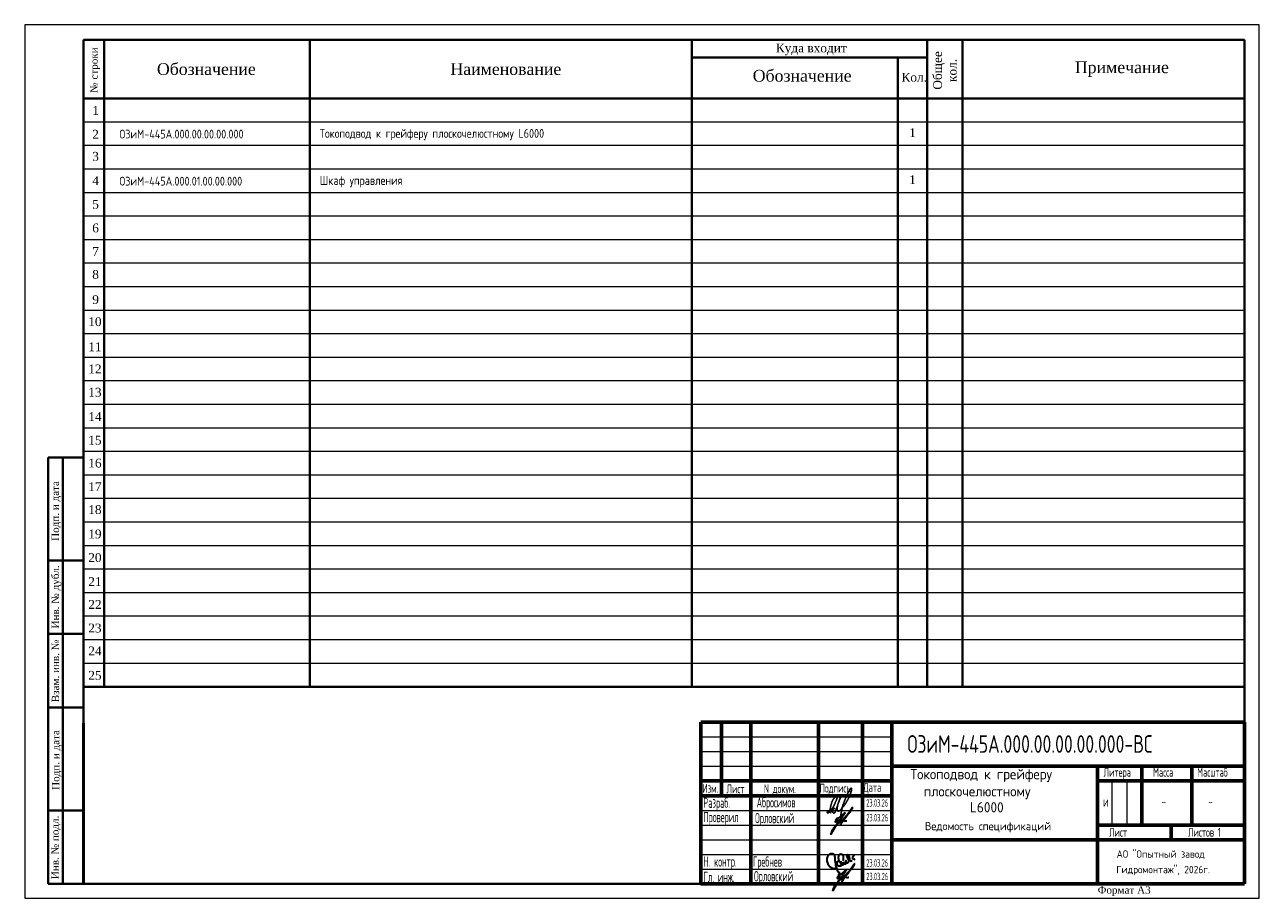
# Model space of a CAD drawing. Header units: millimetres. Extents: x 2 to 422, y 0 to 297.
import ezdxf

# ---------------------------------------------------------------- set-up
doc = ezdxf.new("R2010")
doc.units = ezdxf.units.MM
doc.linetypes.add('K5LT_BASIC', pattern=[0])
doc.linetypes.add('K5LT_THIN', pattern=[0])
for name, color, linetype, lineweight in [('RAHMEN025', 7, 'Continuous', 20), ('RAHMEN07', 5, 'Continuous', 40), ('Основная', 1, 'Continuous', 50), ('РАЗМЕРЫ', 255, 'Continuous', 20), ('РАМКА', 7, 'Continuous', 40)]:
    doc.layers.add(name, color=color, linetype=linetype, lineweight=lineweight)
doc.layers.add('Системный слой', color=7, linetype='Continuous')
doc.layers.add('текст', color=7, linetype='Continuous')
doc.styles.add('simplex', font='simplex.shx', dxfattribs={"width": 0.9})
doc.styles.add('simplex.shx', font='simplex.shx', dxfattribs={"width": 0.9, "height": 2})
doc.styles.get("Standard").update_dxf_attribs({"font": 'arial.ttf'})
doc.styles.add('Style1', font='romans.shx', dxfattribs={"width": 0.8})

# ---------------------------------------------------------------- blocks, each defined once
blk = doc.blocks.new('абросимов')
at = {"color": 162, "lineweight": 25}
for points in [[(-763.99, -529.71), (-764.05, -529.78), (-764.1, -529.84), (-764.14, -529.9), (-764.17, -529.94), (-764.19, -529.97), (-764.2, -530), (-764.21, -530.02), (-764.22, -530.05), (-764.22, -530.07), (-764.22, -530.08), (-764.23, -530.1), (-764.23, -530.12), (-764.23, -530.13), (-764.22, -530.15), (-764.22, -530.16), (-764.22, -530.18), (-764.22, -530.19), (-764.21, -530.21), (-764.21, -530.22), (-764.2, -530.23), (-764.19, -530.25), (-764.18, -530.26), (-764.17, -530.27), (-764.16, -530.29), (-764.15, -530.3), (-764.14, -530.31), (-764.13, -530.32), (-764.11, -530.33), (-764.1, -530.34), (-764.08, -530.35), (-764.07, -530.36), (-764.05, -530.37), (-764.03, -530.37), (-764.02, -530.38), (-764, -530.38), (-763.98, -530.38), (-763.97, -530.38), (-763.95, -530.37), (-763.93, -530.37), (-763.91, -530.36), (-763.89, -530.35), (-763.87, -530.34), (-763.85, -530.32), (-763.83, -530.3), (-763.81, -530.29), (-763.79, -530.27), (-763.77, -530.25), (-763.75, -530.23), (-763.73, -530.21), (-763.71, -530.18), (-763.69, -530.16), (-763.67, -530.13), (-763.66, -530.1), (-763.64, -530.07), (-763.62, -530.04), (-763.6, -530), (-763.57, -529.96), (-763.55, -529.91), (-763.53, -529.86), (-763.5, -529.81), (-763.48, -529.75), (-763.45, -529.69), (-763.42, -529.62), (-763.4, -529.55), (-763.37, -529.48), (-763.34, -529.41), (-763.31, -529.33), (-763.28, -529.25), (-763.25, -529.17), (-763.23, -529.1), (-763.2, -529.02), (-763.18, -528.94), (-763.16, -528.86), (-763.14, -528.79), (-763.13, -528.71), (-763.11, -528.63), (-763.1, -528.55), (-763.09, -528.47), (-763.07, -528.37), (-763.05, -528.28), (-763.03, -528.17), (-763.01, -528.06), (-762.99, -527.94), (-762.96, -527.82), (-762.93, -527.7), (-762.9, -527.58), (-762.87, -527.45), (-762.84, -527.33), (-762.81, -527.21), (-762.78, -527.09), (-762.74, -526.97), (-762.71, -526.86), (-762.67, -526.75), (-762.63, -526.65), (-762.59, -526.54), (-762.56, -526.44), (-762.52, -526.35), (-762.47, -526.26), (-762.43, -526.17), (-762.39, -526.09), (-762.35, -526.02), (-762.31, -525.94), (-762.27, -525.87), (-762.23, -525.81), (-762.19, -525.75), (-762.15, -525.69), (-762.11, -525.63), (-762.07, -525.58), (-762.04, -525.53), (-762, -525.49), (-761.97, -525.44), (-761.93, -525.4), (-761.9, -525.36), (-761.86, -525.32), (-761.83, -525.28), (-761.8, -525.25), (-761.77, -525.21), (-761.73, -525.18), (-761.7, -525.15), (-761.67, -525.12), (-761.64, -525.08), (-761.61, -525.05), (-761.58, -525.02), (-761.55, -525), (-761.52, -524.97), (-761.5, -524.94), (-761.47, -524.92), (-761.45, -524.89), (-761.42, -524.87), (-761.4, -524.85), (-761.37, -524.83), (-761.35, -524.81), (-761.33, -524.8), (-761.31, -524.78), (-761.29, -524.76), (-761.26, -524.75), (-761.24, -524.74), (-761.22, -524.73), (-761.2, -524.72), (-761.18, -524.71), (-761.16, -524.7), (-761.14, -524.69), (-761.11, -524.69), (-761.1, -524.69), (-761.08, -524.68), (-761.06, -524.68), (-761.04, -524.68), (-761.03, -524.68), (-761.01, -524.69), (-761, -524.69), (-760.98, -524.69), (-760.97, -524.7), (-760.95, -524.7), (-760.94, -524.71), (-760.93, -524.72), (-760.92, -524.73), (-760.91, -524.73), (-760.9, -524.74), (-760.89, -524.75), (-760.88, -524.77), (-760.87, -524.78), (-760.87, -524.79), (-760.86, -524.81), (-760.86, -524.82), (-760.85, -524.84), (-760.85, -524.86), (-760.85, -524.88), (-760.84, -524.9), (-760.84, -524.92), (-760.84, -524.94), (-760.84, -524.97), (-760.84, -524.99), (-760.84, -525.02), (-760.84, -525.05), (-760.84, -525.08), (-760.84, -525.12), (-760.85, -525.15), (-760.85, -525.19), (-760.86, -525.24), (-760.87, -525.28), (-760.89, -525.34), (-760.9, -525.4), (-760.92, -525.47), (-760.95, -525.55), (-760.98, -525.64), (-761.01, -525.74), (-761.05, -525.85), (-761.1, -525.96), (-761.14, -526.08), (-761.19, -526.2), (-761.24, -526.33), (-761.3, -526.46), (-761.35, -526.58), (-761.41, -526.71), (-761.47, -526.84), (-761.53, -526.98), (-761.59, -527.11), (-761.66, -527.24), (-761.72, -527.38), (-761.79, -527.52), (-761.85, -527.66), (-761.92, -527.81), (-761.99, -527.95), (-762.05, -528.1), (-762.12, -528.25), (-762.19, -528.41), (-762.26, -528.56), (-762.33, -528.72), (-762.4, -528.88), (-762.48, -529.04), (-762.56, -529.21), (-762.65, -529.41), (-762.76, -529.62), (-762.89, -529.86), (-763.03, -530.12), (-763.21, -530.43)], [(-761.61, -529.05), (-761.63, -528.99), (-761.65, -528.95), (-761.66, -528.91), (-761.67, -528.88), (-761.69, -528.86), (-761.7, -528.85), (-761.71, -528.84), (-761.72, -528.83), (-761.73, -528.82), (-761.74, -528.82), (-761.75, -528.82), (-761.76, -528.81), (-761.77, -528.81), (-761.78, -528.81), (-761.79, -528.81), (-761.81, -528.81), (-761.82, -528.82), (-761.83, -528.82), (-761.84, -528.82), (-761.86, -528.83), (-761.87, -528.83), (-761.89, -528.84), (-761.91, -528.85), (-761.92, -528.86), (-761.94, -528.87), (-761.97, -528.88), (-761.99, -528.9), (-762.01, -528.91), (-762.03, -528.93), (-762.05, -528.95), (-762.07, -528.97), (-762.09, -528.99), (-762.11, -529.02), (-762.13, -529.04), (-762.15, -529.06), (-762.17, -529.08), (-762.19, -529.11), (-762.2, -529.13), (-762.22, -529.16), (-762.23, -529.18), (-762.25, -529.21), (-762.26, -529.23), (-762.27, -529.26), (-762.28, -529.28), (-762.29, -529.31), (-762.3, -529.34), (-762.32, -529.36), (-762.33, -529.39), (-762.34, -529.42), (-762.35, -529.45), (-762.35, -529.47), (-762.36, -529.5), (-762.37, -529.53), (-762.38, -529.56), (-762.39, -529.59), (-762.39, -529.61), (-762.39, -529.64), (-762.4, -529.67), (-762.4, -529.69), (-762.4, -529.72), (-762.4, -529.74), (-762.4, -529.77), (-762.39, -529.8), (-762.39, -529.82), (-762.38, -529.85), (-762.38, -529.87), (-762.37, -529.9), (-762.36, -529.93), (-762.35, -529.95), (-762.34, -529.98), (-762.33, -530.01), (-762.32, -530.03), (-762.31, -530.06), (-762.3, -530.08), (-762.29, -530.11), (-762.28, -530.13), (-762.27, -530.16), (-762.26, -530.18), (-762.25, -530.2), (-762.24, -530.22), (-762.23, -530.23), (-762.22, -530.25), (-762.21, -530.26), (-762.2, -530.28), (-762.19, -530.29), (-762.17, -530.3), (-762.16, -530.31), (-762.15, -530.33), (-762.14, -530.34), (-762.12, -530.35), (-762.11, -530.36), (-762.1, -530.37), (-762.08, -530.38), (-762.07, -530.38), (-762.06, -530.39), (-762.04, -530.4), (-762.03, -530.4), (-762.01, -530.4), (-761.99, -530.4), (-761.97, -530.4), (-761.96, -530.39), (-761.93, -530.39), (-761.91, -530.38), (-761.89, -530.37), (-761.86, -530.36), (-761.83, -530.35), (-761.8, -530.33), (-761.77, -530.32), (-761.75, -530.3), (-761.72, -530.28), (-761.69, -530.27), (-761.67, -530.25), (-761.65, -530.23), (-761.63, -530.22), (-761.61, -530.2), (-761.6, -530.17), (-761.58, -530.15), (-761.56, -530.11), (-761.54, -530.07), (-761.51, -530.02), (-761.48, -529.96), (-761.44, -529.88), (-761.4, -529.8), (-761.36, -529.71), (-761.31, -529.61), (-761.27, -529.51), (-761.22, -529.39), (-761.17, -529.27), (-761.12, -529.15), (-761.08, -529.01), (-761.03, -528.88), (-760.99, -528.74), (-760.94, -528.59), (-760.89, -528.44), (-760.85, -528.29), (-760.8, -528.14), (-760.76, -527.99), (-760.71, -527.83), (-760.66, -527.67), (-760.61, -527.51), (-760.56, -527.35), (-760.51, -527.19), (-760.46, -527.03), (-760.4, -526.87), (-760.34, -526.7), (-760.27, -526.53), (-760.19, -526.34), (-760.1, -526.13), (-760, -525.88), (-759.87, -525.59), (-759.72, -525.25), (-759.54, -524.84)], [(-760.73, -527.91), (-760.77, -528.14), (-760.79, -528.33), (-760.81, -528.47), (-760.83, -528.59), (-760.84, -528.67), (-760.84, -528.74), (-760.84, -528.79), (-760.84, -528.84), (-760.85, -528.89), (-760.84, -528.93), (-760.84, -528.98), (-760.84, -529.02), (-760.84, -529.06), (-760.84, -529.11), (-760.83, -529.15), (-760.83, -529.18), (-760.83, -529.22), (-760.82, -529.26), (-760.81, -529.29), (-760.81, -529.32), (-760.8, -529.36), (-760.79, -529.39), (-760.78, -529.42), (-760.77, -529.45), (-760.76, -529.48), (-760.75, -529.5), (-760.74, -529.53), (-760.72, -529.56), (-760.71, -529.58), (-760.69, -529.61), (-760.68, -529.63), (-760.66, -529.65), (-760.65, -529.67), (-760.63, -529.69), (-760.61, -529.7), (-760.6, -529.72), (-760.58, -529.73), (-760.56, -529.74), (-760.55, -529.75), (-760.53, -529.75), (-760.51, -529.76), (-760.49, -529.77), (-760.47, -529.77), (-760.45, -529.77), (-760.43, -529.77), (-760.41, -529.77), (-760.39, -529.77), (-760.37, -529.77), (-760.34, -529.76), (-760.31, -529.76), (-760.29, -529.75), (-760.26, -529.74), (-760.23, -529.73), (-760.2, -529.72), (-760.17, -529.71), (-760.15, -529.7), (-760.12, -529.68), (-760.09, -529.66), (-760.06, -529.64), (-760.03, -529.61), (-759.99, -529.57), (-759.93, -529.52), (-759.87, -529.45), (-759.79, -529.37), (-759.7, -529.28), (-759.6, -529.16), (-759.48, -529.04), (-759.36, -528.91), (-759.24, -528.77), (-759.11, -528.63), (-758.99, -528.49), (-758.87, -528.36), (-758.76, -528.22), (-758.66, -528.1), (-758.57, -527.97), (-758.47, -527.85), (-758.38, -527.72), (-758.29, -527.59), (-758.2, -527.46), (-758.11, -527.32), (-758.02, -527.17), (-757.92, -527.02), (-757.82, -526.86), (-757.72, -526.7), (-757.62, -526.54), (-757.52, -526.39), (-757.43, -526.23), (-757.34, -526.08), (-757.26, -525.94), (-757.19, -525.81), (-757.12, -525.68), (-757.05, -525.56), (-756.99, -525.45), (-756.93, -525.34), (-756.88, -525.23), (-756.83, -525.12), (-756.78, -525.02), (-756.73, -524.92), (-756.69, -524.82), (-756.64, -524.72), (-756.6, -524.62), (-756.56, -524.53), (-756.52, -524.43), (-756.48, -524.33), (-756.44, -524.24), (-756.41, -524.14), (-756.37, -524.05), (-756.34, -523.95), (-756.31, -523.86), (-756.28, -523.76), (-756.24, -523.67), (-756.21, -523.57), (-756.19, -523.48), (-756.16, -523.38), (-756.13, -523.29), (-756.1, -523.2), (-756.08, -523.11), (-756.05, -523.02), (-756.03, -522.93), (-756.01, -522.85), (-756, -522.76), (-755.98, -522.68), (-755.97, -522.61), (-755.95, -522.53), (-755.94, -522.47), (-755.94, -522.4), (-755.93, -522.34), (-755.93, -522.28), (-755.92, -522.23), (-755.92, -522.19), (-755.92, -522.14), (-755.92, -522.11), (-755.93, -522.07), (-755.93, -522.04), (-755.93, -522.02), (-755.94, -522), (-755.94, -521.98), (-755.95, -521.96), (-755.95, -521.95), (-755.96, -521.94), (-755.96, -521.93), (-755.97, -521.93), (-755.98, -521.92), (-755.98, -521.92), (-755.99, -521.92), (-756, -521.91), (-756, -521.91), (-756.01, -521.91), (-756.02, -521.91), (-756.02, -521.9), (-756.03, -521.9), (-756.04, -521.9), (-756.05, -521.9), (-756.05, -521.9), (-756.06, -521.9), (-756.07, -521.9), (-756.08, -521.9), (-756.09, -521.9), (-756.1, -521.91), (-756.11, -521.91), (-756.11, -521.91), (-756.12, -521.91), (-756.13, -521.92), (-756.14, -521.92), (-756.15, -521.93), (-756.16, -521.93), (-756.17, -521.94), (-756.18, -521.94), (-756.19, -521.95), (-756.2, -521.96), (-756.21, -521.97), (-756.22, -521.98), (-756.23, -522), (-756.25, -522.02), (-756.26, -522.04), (-756.28, -522.07), (-756.3, -522.1), (-756.33, -522.13), (-756.35, -522.17), (-756.38, -522.21), (-756.41, -522.26), (-756.45, -522.31), (-756.48, -522.36), (-756.52, -522.42), (-756.55, -522.48), (-756.59, -522.54), (-756.63, -522.6), (-756.67, -522.67), (-756.71, -522.73), (-756.76, -522.81), (-756.8, -522.88), (-756.84, -522.96), (-756.89, -523.04), (-756.93, -523.12), (-756.98, -523.21), (-757.03, -523.3), (-757.08, -523.4), (-757.13, -523.5), (-757.18, -523.6), (-757.23, -523.71), (-757.29, -523.82), (-757.35, -523.94), (-757.4, -524.06), (-757.46, -524.19), (-757.52, -524.31), (-757.58, -524.44), (-757.63, -524.56), (-757.68, -524.68), (-757.73, -524.8), (-757.78, -524.91), (-757.83, -525.02), (-757.87, -525.14), (-757.92, -525.25), (-757.97, -525.37), (-758.02, -525.5), (-758.07, -525.63), (-758.13, -525.76), (-758.19, -525.9), (-758.25, -526.05), (-758.31, -526.2), (-758.37, -526.36), (-758.44, -526.51), (-758.5, -526.66), (-758.56, -526.82), (-758.62, -526.97), (-758.67, -527.12), (-758.73, -527.26), (-758.77, -527.39), (-758.82, -527.52), (-758.86, -527.64), (-758.9, -527.75), (-758.93, -527.84), (-758.95, -527.93), (-758.98, -528), (-758.99, -528.06), (-759.01, -528.12), (-759.03, -528.18), (-759.04, -528.23), (-759.05, -528.29), (-759.07, -528.36), (-759.09, -528.43), (-759.1, -528.51), (-759.12, -528.6), (-759.14, -528.69), (-759.16, -528.79), (-759.18, -528.88), (-759.2, -528.98), (-759.22, -529.07), (-759.24, -529.17), (-759.26, -529.26), (-759.28, -529.35), (-759.3, -529.44), (-759.31, -529.53), (-759.33, -529.62), (-759.35, -529.72), (-759.37, -529.81), (-759.39, -529.91), (-759.41, -530.02), (-759.43, -530.12), (-759.45, -530.23), (-759.47, -530.34), (-759.49, -530.45), (-759.51, -530.55), (-759.52, -530.66), (-759.54, -530.77), (-759.55, -530.88), (-759.56, -530.99), (-759.58, -531.11), (-759.58, -531.25), (-759.59, -531.41), (-759.59, -531.58), (-759.6, -531.78)], [(-763.28, -529.26), (-763.22, -529.23), (-763.17, -529.21), (-763.13, -529.19), (-763.09, -529.17), (-763.06, -529.15), (-763.03, -529.14), (-763, -529.13), (-762.98, -529.12), (-762.96, -529.11), (-762.94, -529.1), (-762.92, -529.09), (-762.9, -529.08), (-762.88, -529.08), (-762.87, -529.07), (-762.85, -529.06), (-762.83, -529.06), (-762.82, -529.05), (-762.8, -529.05), (-762.79, -529.05), (-762.77, -529.04), (-762.76, -529.04), (-762.74, -529.04), (-762.72, -529.04), (-762.71, -529.04), (-762.69, -529.04), (-762.67, -529.04), (-762.65, -529.04), (-762.63, -529.04), (-762.61, -529.05), (-762.58, -529.06), (-762.54, -529.08), (-762.5, -529.09)]]:
    blk.add_lwpolyline(points, dxfattribs=at)
blk = doc.blocks.new('рамка пустая')
at = {"layer": 'Системный слой', "color": 7, "linetype": 'K5LT_BASIC', "lineweight": 60}
for p, q in [((6946.88, 1061.43), (7011.88, 1061.43)), ((6946.88, 1036.43), (6946.88, 1061.43)), ((6953.88, 1056.43), (6953.88, 1061.43)), ((6963.88, 1056.43), (6963.88, 1061.43)), ((6986.88, 1056.43), (6986.88, 1061.43)), ((7001.88, 1056.43), (7001.88, 1061.43)), ((7011.88, 1061.43), (7131.88, 1061.43)), ((7011.88, 1006.43), (7011.88, 1061.43)), ((7131.88, 1046.43), (7131.88, 1061.43)), ((6953.88, 1041.43), (6953.88, 1056.43)), ((6963.88, 1041.43), (6963.88, 1056.43)), ((6986.88, 1006.43), (6986.88, 1056.43)), ((7001.88, 1006.43), (7001.88, 1056.43)), ((7011.88, 1046.43), (7081.88, 1046.43)), ((7081.88, 1046.43), (7096.88, 1046.43)), ((7081.88, 1041.43), (7081.88, 1046.43)), ((7096.88, 1046.43), (7131.88, 1046.43)), ((7096.88, 1041.43), (7096.88, 1046.43)), ((7113.88, 1041.43), (7113.88, 1046.43)), ((7131.88, 1041.43), (7131.88, 1046.43)), ((6946.88, 1041.43), (6953.88, 1041.43)), ((6953.88, 1036.43), (6953.88, 1041.43)), ((6953.88, 1041.43), (6963.88, 1041.43)), ((6963.88, 1036.43), (6963.88, 1041.43)), ((6963.88, 1041.43), (7011.88, 1041.43)), ((7081.88, 1041.43), (7096.88, 1041.43)), ((7081.88, 1026.43), (7081.88, 1041.43)), ((7096.88, 1041.43), (7113.88, 1041.43)), ((7096.88, 1026.43), (7096.88, 1041.43)), ((7113.88, 1041.43), (7131.88, 1041.43)), ((7113.88, 1026.43), (7113.88, 1041.43)), ((7131.88, 1026.43), (7131.88, 1041.43)), ((6946.88, 1031.43), (6946.88, 1036.43)), ((6946.88, 1036.43), (6953.88, 1036.43)), ((6953.88, 1036.43), (6963.88, 1036.43)), ((6963.88, 1031.43), (6963.88, 1036.43)), ((6963.88, 1036.43), (7011.88, 1036.43)), ((6946.88, 1026.43), (6946.88, 1031.43)), ((6963.88, 1026.43), (6963.88, 1031.43)), ((6946.88, 1016.43), (6946.88, 1026.43)), ((6963.88, 1016.43), (6963.88, 1026.43)), ((7081.88, 1021.43), (7081.88, 1026.43)), ((7081.88, 1026.43), (7096.88, 1026.43)), ((7096.88, 1026.43), (7113.88, 1026.43)), ((7106.88, 1021.43), (7106.88, 1026.43)), ((7113.88, 1026.43), (7131.88, 1026.43)), ((7131.88, 1006.43), (7131.88, 1026.43)), ((7011.88, 1021.43), (7081.88, 1021.43)), ((7081.88, 1006.43), (7081.88, 1021.43)), ((7081.88, 1021.43), (7131.88, 1021.43)), ((6946.88, 1011.43), (6946.88, 1016.43)), ((6963.88, 1011.43), (6963.88, 1016.43)), ((6946.88, 1006.43), (6946.88, 1011.43)), ((6963.88, 1006.43), (6963.88, 1011.43)), ((6946.88, 1006.43), (6963.88, 1006.43)), ((6963.88, 1006.43), (7011.88, 1006.43)), ((7011.88, 1006.43), (7081.88, 1006.43)), ((7081.88, 1006.43), (7131.88, 1006.43))]:
    blk.add_line(p, q, dxfattribs=at)
at = {"layer": 'Системный слой', "color": 7, "linetype": 'K5LT_THIN', "lineweight": 18}
for p, q in [((6946.88, 1056.43), (6953.88, 1056.43)), ((6953.88, 1056.43), (6963.88, 1056.43)), ((6963.88, 1056.43), (6986.88, 1056.43)), ((6986.88, 1056.43), (7001.88, 1056.43)), ((7001.88, 1056.43), (7011.88, 1056.43)), ((6946.88, 1051.43), (6953.88, 1051.43)), ((6953.88, 1051.43), (6963.88, 1051.43)), ((6963.88, 1051.43), (7011.88, 1051.43)), ((6946.88, 1046.43), (6953.88, 1046.43)), ((6953.88, 1046.43), (6963.88, 1046.43)), ((6963.88, 1046.43), (7011.88, 1046.43)), ((7086.88, 1026.43), (7086.88, 1041.43)), ((7091.88, 1026.43), (7091.88, 1041.43)), ((6946.88, 1031.43), (6963.88, 1031.43)), ((6963.88, 1031.43), (7011.88, 1031.43)), ((6946.88, 1026.43), (6963.88, 1026.43)), ((6963.88, 1026.43), (7011.88, 1026.43)), ((6946.88, 1021.43), (6963.88, 1021.43)), ((6963.88, 1021.43), (7011.88, 1021.43)), ((6946.88, 1016.43), (6963.88, 1016.43)), ((6963.88, 1016.43), (7011.88, 1016.43)), ((6946.88, 1011.43), (6963.88, 1011.43)), ((6963.88, 1011.43), (7011.88, 1011.43))]:
    blk.add_line(p, q, dxfattribs=at)
blk = doc.blocks.new('гребнев')
at = {"color": 7, "lineweight": 35, "flags": 128}
for points in [[(980.67, 131.23), (980.59, 131.14), (980.5, 131.14), (980.42, 131.14), (980.33, 131.14), (980.33, 131.23), (980.25, 131.23), (980.16, 131.31), (980.08, 131.4), (980.08, 131.48), (979.99, 131.48), (979.99, 131.57), (979.91, 131.65), (979.91, 131.74), (979.91, 131.82), (979.82, 131.82), (979.82, 131.9), (979.82, 131.99), (979.74, 132.07), (979.74, 132.16), (979.74, 132.24), (979.66, 132.33), (979.66, 132.41), (979.66, 132.5), (979.57, 132.58), (979.57, 132.67), (979.49, 132.75), (979.49, 132.84), (979.49, 132.92), (979.4, 133.01), (979.4, 133.09), (979.4, 133.17), (979.32, 133.26), (979.32, 133.34), (979.32, 133.43), (979.23, 133.51), (979.23, 133.6), (979.23, 133.68), (979.23, 133.77), (979.23, 133.85), (979.15, 133.94), (979.15, 134.02), (979.15, 134.11), (979.15, 134.19), (979.15, 134.28), (979.15, 134.36), (979.15, 134.44), (979.15, 134.53), (979.06, 134.61), (979.06, 134.7), (979.06, 134.78), (979.06, 134.87), (979.06, 134.95), (979.06, 135.04), (979.06, 135.12), (978.98, 135.12), (978.98, 135.21), (978.98, 135.29), (978.98, 135.38), (978.98, 135.46), (978.98, 135.55), (978.98, 135.63), (978.98, 135.71), (978.98, 135.8), (978.98, 135.88), (978.98, 135.97), (978.98, 136.05), (978.98, 136.14), (978.98, 136.22), (978.98, 136.31), (978.98, 136.39), (978.98, 136.48), (978.98, 136.56), (978.98, 136.65), (978.89, 136.65), (978.89, 136.73), (978.89, 136.82), (978.89, 136.9), (978.89, 136.98), (978.81, 136.98), (978.81, 137.07), (978.81, 137.15), (978.72, 137.24), (978.72, 137.32), (978.64, 137.32), (978.64, 137.41), (978.55, 137.41), (978.55, 137.49), (978.47, 137.49), (978.39, 137.58), (978.3, 137.58), (978.22, 137.58), (978.22, 137.66), (978.13, 137.66), (978.05, 137.66), (977.96, 137.66), (977.88, 137.66), (977.79, 137.66), (977.71, 137.66), (977.62, 137.66), (977.54, 137.66), (977.45, 137.66), (977.37, 137.66), (977.28, 137.58), (977.2, 137.58), (977.12, 137.49), (977.03, 137.49), (977.03, 137.41), (976.95, 137.41), (976.86, 137.32), (976.78, 137.32), (976.78, 137.24), (976.69, 137.15), (976.61, 137.07), (976.52, 136.98), (976.52, 136.9), (976.44, 136.9), (976.44, 136.82), (976.35, 136.73), (976.35, 136.65), (976.35, 136.56), (976.27, 136.48), (976.27, 136.39), (976.27, 136.31), (976.27, 136.22), (976.18, 136.14), (976.18, 136.05), (976.18, 135.97), (976.18, 135.88), (976.18, 135.8), (976.18, 135.71), (976.18, 135.63), (976.18, 135.55), (976.18, 135.46), (976.18, 135.38), (976.18, 135.29), (976.18, 135.21), (976.18, 135.12), (976.27, 135.12), (976.27, 135.04), (976.27, 134.95), (976.27, 134.87), (976.27, 134.78), (976.27, 134.7), (976.35, 134.7), (976.35, 134.61), (976.35, 134.53), (976.35, 134.44), (976.44, 134.44), (976.44, 134.36)], [(980.25, 134.95), (980.16, 135.04), (979.99, 135.04), (979.91, 135.04), (979.82, 134.95), (979.74, 134.95), (979.66, 134.95), (979.66, 134.87), (979.57, 134.78), (979.57, 134.7), (979.49, 134.7), (979.49, 134.61), (979.49, 134.53), (979.49, 134.44), (979.49, 134.36), (979.49, 134.28), (979.57, 134.19), (979.57, 134.11), (979.57, 134.02), (979.66, 134.02), (979.66, 133.94), (979.74, 133.85), (979.82, 133.77), (979.91, 133.68), (979.99, 133.68), (979.99, 133.6), (980.08, 133.6), (980.16, 133.51), (980.25, 133.51), (980.33, 133.51), (980.42, 133.51), (980.5, 133.51), (980.59, 133.51), (980.67, 133.51), (980.76, 133.51), (980.84, 133.6), (980.93, 133.6), (981.01, 133.68), (981.09, 133.68), (981.09, 133.77), (981.18, 133.77), (981.18, 133.85), (981.26, 133.85), (981.26, 133.94), (981.35, 133.94), (981.35, 134.02), (981.35, 134.11), (981.43, 134.19), (981.43, 134.28), (981.43, 134.36), (981.43, 134.44), (981.35, 134.53), (981.35, 134.61), (981.26, 134.7), (981.18, 134.78), (981.09, 134.78), (981.01, 134.78), (980.93, 134.78), (980.84, 134.78), (980.84, 134.7), (980.84, 134.61), (980.76, 134.61), (980.76, 134.53), (980.76, 134.44), (980.84, 134.36), (980.84, 134.28), (980.84, 134.19), (980.93, 134.19), (981.01, 134.11), (981.09, 134.02), (981.18, 134.02), (981.18, 133.94), (981.26, 133.94), (981.35, 133.94), (981.43, 133.85), (981.52, 133.85), (981.52, 133.94), (981.6, 133.94), (981.69, 133.94), (981.69, 134.02), (981.77, 134.02), (981.86, 134.02), (981.86, 134.11), (981.94, 134.11), (982.03, 134.19), (982.11, 134.28), (982.11, 134.36), (982.11, 134.44), (982.11, 134.53), (982.03, 134.53), (981.94, 134.53), (981.86, 134.53), (981.86, 134.44), (981.94, 134.44), (981.94, 134.36), (981.94, 134.28), (982.03, 134.28), (982.11, 134.28), (982.11, 134.19), (982.2, 134.19), (982.28, 134.19), (982.36, 134.19), (982.45, 134.19), (982.53, 134.19), (982.53, 134.28), (982.62, 134.28), (982.62, 134.36), (982.7, 134.44), (982.7, 134.53), (982.79, 134.53), (982.79, 134.61), (982.79, 134.7), (982.79, 134.78), (982.79, 134.87), (982.79, 134.95), (982.79, 135.04), (982.79, 135.12), (982.7, 135.12), (982.7, 135.21), (982.62, 135.21), (982.62, 135.29), (982.53, 135.29), (982.53, 135.21), (982.53, 135.12), (982.62, 135.12), (982.62, 135.04), (982.62, 134.95), (982.7, 134.87), (982.7, 134.78), (982.79, 134.7), (982.79, 134.61), (982.87, 134.61), (982.96, 134.53), (983.04, 134.53), (983.13, 134.53), (983.21, 134.61), (983.3, 134.61), (983.3, 134.7), (983.38, 134.7), (983.47, 134.78), (983.47, 134.87), (983.55, 134.95), (983.63, 135.04), (983.72, 135.12), (983.72, 135.21), (983.8, 135.38), (983.8, 135.46), (983.89, 135.55), (983.89, 135.63)], [(981.6, 135.38), (981.69, 135.46), (981.69, 135.63), (981.77, 135.71), (981.77, 135.8), (981.77, 135.88), (981.86, 135.97), (981.86, 136.05), (981.86, 136.14), (981.86, 136.22), (981.86, 136.31), (981.86, 136.39), (981.86, 136.48), (981.86, 136.56), (981.86, 136.65), (981.86, 136.73), (981.86, 136.82), (981.77, 136.82), (981.77, 136.9), (981.77, 136.98), (981.69, 136.98), (981.69, 137.07), (981.6, 137.15), (981.52, 137.24), (981.43, 137.32), (981.35, 137.32), (981.35, 137.41), (981.26, 137.41), (981.18, 137.41), (981.09, 137.41), (981.01, 137.49), (980.93, 137.49), (980.84, 137.49), (980.76, 137.49), (980.67, 137.41), (980.59, 137.41), (980.5, 137.41), (980.5, 137.32), (980.42, 137.32), (980.33, 137.24), (980.25, 137.15), (980.25, 137.07), (980.16, 137.07), (980.16, 136.98), (980.08, 136.9), (980.08, 136.82), (980.08, 136.73), (980.08, 136.65), (979.99, 136.65), (979.99, 136.56), (979.99, 136.48), (979.99, 136.39), (979.99, 136.31), (979.99, 136.22), (979.99, 136.14), (980.08, 136.05), (980.08, 135.97), (980.08, 135.88), (980.08, 135.8), (980.08, 135.71), (980.16, 135.71), (980.16, 135.63), (980.16, 135.55), (980.25, 135.46), (980.25, 135.38), (980.33, 135.29), (980.33, 135.21), (980.42, 135.12), (980.5, 135.04), (980.5, 134.95), (980.67, 134.87)], [(983.89, 135.63), (983.97, 135.63), (983.97, 135.71), (983.97, 135.8), (983.97, 135.88), (983.97, 135.97), (983.97, 136.05), (983.97, 136.14), (983.97, 136.22), (983.89, 136.31), (983.89, 136.39), (983.89, 136.48), (983.8, 136.56), (983.8, 136.65), (983.72, 136.65), (983.72, 136.73), (983.72, 136.82), (983.63, 136.82), (983.63, 136.9), (983.55, 136.9), (983.55, 136.98), (983.47, 136.98), (983.47, 137.07), (983.38, 137.15), (983.3, 137.24), (983.21, 137.24), (983.21, 137.32), (983.13, 137.32), (983.04, 137.32), (982.96, 137.24), (982.96, 137.15), (982.87, 137.07), (982.87, 136.98), (982.96, 136.9), (982.96, 136.82), (982.96, 136.73), (982.96, 136.65), (983.04, 136.56), (983.04, 136.48), (983.04, 136.39), (983.13, 136.39), (983.13, 136.31), (983.13, 136.22), (983.21, 136.14), (983.21, 136.05), (983.3, 136.05), (983.3, 135.97), (983.3, 135.88), (983.38, 135.88), (983.38, 135.8), (983.47, 135.8), (983.47, 135.71), (983.55, 135.71), (983.55, 135.63), (983.63, 135.63), (983.63, 135.55), (983.72, 135.55), (983.72, 135.46), (983.8, 135.46), (983.89, 135.46), (983.89, 135.38), (983.97, 135.38), (984.06, 135.29), (984.14, 135.29), (984.23, 135.29), (984.31, 135.29), (984.4, 135.29), (984.48, 135.29), (984.57, 135.29), (984.74, 135.29)], [(985.5, 136.9), (985.41, 136.98), (985.33, 136.98), (985.24, 136.98), (985.16, 136.9), (985.07, 136.9), (985.07, 136.82), (984.99, 136.73), (984.99, 136.65), (984.9, 136.56), (984.9, 136.48), (984.9, 136.39), (984.82, 136.39), (984.82, 136.31), (984.82, 136.22), (984.82, 136.14), (984.82, 136.05), (984.82, 135.97), (984.82, 135.8), (984.9, 135.71)], [(985.41, 135.63), (985.41, 135.71), (985.5, 135.71), (985.5, 135.8), (985.58, 135.88), (985.58, 135.97), (985.67, 135.97)], [(976.44, 134.36), (976.44, 134.28), (976.52, 134.19), (976.52, 134.11), (976.52, 134.02), (976.61, 134.02), (976.61, 133.94), (976.61, 133.85), (976.69, 133.85), (976.69, 133.77), (976.78, 133.68), (976.78, 133.6), (976.86, 133.6), (976.86, 133.51), (976.95, 133.51), (976.95, 133.43), (977.03, 133.43), (977.12, 133.34), (977.12, 133.26), (977.2, 133.26), (977.28, 133.17), (977.37, 133.09), (977.45, 133.09), (977.54, 133.01), (977.62, 133.01), (977.62, 132.92), (977.71, 132.92), (977.79, 132.92), (977.79, 132.84), (977.88, 132.84), (977.96, 132.84), (978.05, 132.75), (978.13, 132.75), (978.22, 132.75), (978.22, 132.67), (978.3, 132.67), (978.39, 132.67), (978.47, 132.67), (978.55, 132.67), (978.64, 132.67), (978.72, 132.67), (978.81, 132.67), (978.89, 132.67), (978.98, 132.67), (978.98, 132.75), (979.06, 132.75), (979.15, 132.75), (979.23, 132.75), (979.32, 132.75), (979.4, 132.75), (979.49, 132.75)]]:
    blk.add_lwpolyline(points, dxfattribs=at)
blk = doc.blocks.new('Орловский')
at = {"color": 7, "lineweight": 35, "flags": 128}
for points in [[(979.15, 126.57), (979.15, 126.66), (979.23, 126.74), (979.23, 126.82), (979.23, 126.91), (979.32, 126.91), (979.32, 126.99), (979.32, 127.08), (979.4, 127.08), (979.4, 127.16), (979.49, 127.25), (979.49, 127.33), (979.57, 127.33), (979.57, 127.42), (979.66, 127.5), (979.66, 127.59), (979.74, 127.59), (979.74, 127.67), (979.82, 127.76), (979.91, 127.84), (979.99, 127.93), (979.99, 128.01), (980.08, 128.01), (980.08, 128.09), (980.16, 128.09), (980.16, 128.18), (980.25, 128.26), (980.33, 128.35), (980.42, 128.43), (980.5, 128.43), (980.5, 128.52), (980.59, 128.6), (980.67, 128.69), (980.76, 128.69), (980.76, 128.77), (980.84, 128.77), (980.84, 128.86), (980.93, 128.86), (980.93, 128.94), (981.01, 128.94), (981.09, 129.03), (981.09, 129.11), (981.18, 129.11), (981.26, 129.2), (981.35, 129.28), (981.43, 129.36), (981.52, 129.36), (981.52, 129.45), (981.6, 129.45), (981.6, 129.53), (981.69, 129.53), (981.69, 129.62), (981.77, 129.62), (981.77, 129.7), (981.86, 129.7), (981.94, 129.79), (982.03, 129.87), (982.11, 129.96), (982.2, 130.04), (982.28, 130.13), (982.36, 130.13), (982.36, 130.21), (982.45, 130.21), (982.45, 130.3), (982.53, 130.3), (982.62, 130.38), (982.7, 130.47), (982.79, 130.55), (982.87, 130.63), (982.96, 130.63), (982.96, 130.72), (983.04, 130.72), (983.04, 130.8), (983.13, 130.8), (983.13, 130.89), (983.21, 130.89), (983.21, 130.97), (983.3, 130.97), (983.38, 131.06), (983.47, 131.14), (983.55, 131.23), (983.63, 131.31), (983.63, 131.4), (983.72, 131.4), (983.72, 131.48), (983.8, 131.48), (983.8, 131.57), (983.89, 131.57), (983.89, 131.65), (983.97, 131.65), (983.97, 131.74), (984.06, 131.74), (984.06, 131.82), (984.14, 131.82), (984.14, 131.9), (984.23, 131.9), (984.23, 131.99), (984.31, 131.99), (984.31, 132.07), (984.4, 132.07), (984.4, 132.16), (984.48, 132.16), (984.48, 132.24), (984.57, 132.24), (984.57, 132.33), (984.65, 132.33), (984.65, 132.41), (984.74, 132.41), (984.74, 132.5), (984.82, 132.5), (984.82, 132.58), (984.9, 132.58), (984.9, 132.67), (984.99, 132.67), (984.99, 132.75), (985.07, 132.84), (985.16, 132.92), (985.16, 133.01), (985.24, 133.01), (985.24, 133.09), (985.33, 133.09), (985.33, 133.17), (985.41, 133.26), (985.41, 133.34), (985.5, 133.34), (985.5, 133.43), (985.5, 133.51), (985.58, 133.51), (985.58, 133.6), (985.67, 133.6), (985.67, 133.68), (985.75, 133.77), (985.75, 133.85), (985.84, 133.94), (985.84, 134.02), (985.92, 134.02), (985.92, 134.11), (986.01, 134.19), (986.01, 134.28), (986.09, 134.36), (986.09, 134.44), (986.09, 134.53), (986.01, 134.53), (985.92, 134.44), (985.92, 134.36), (985.84, 134.36), (985.84, 134.28), (985.75, 134.19), (985.75, 134.11), (985.67, 134.11), (985.67, 134.02), (985.58, 133.94), (985.58, 133.85), (985.5, 133.85), (985.5, 133.77), (985.41, 133.68), (985.41, 133.6), (985.33, 133.6), (985.33, 133.51), (985.24, 133.43), (985.16, 133.34), (985.16, 133.26)], [(980.5, 130.55), (980.67, 130.63), (980.76, 130.63), (980.84, 130.72), (980.93, 130.72), (981.01, 130.8), (981.09, 130.8), (981.09, 130.89), (981.18, 130.89), (981.26, 130.97), (981.35, 130.97), (981.43, 131.06), (981.52, 131.14), (981.6, 131.14), (981.69, 131.23), (981.77, 131.31), (981.86, 131.31), (981.94, 131.4), (982.03, 131.48), (982.11, 131.57), (982.2, 131.57), (982.28, 131.65), (982.36, 131.74), (982.45, 131.82), (982.53, 131.9), (982.62, 131.9), (982.62, 131.99), (982.7, 131.99), (982.79, 132.07), (982.87, 132.16), (982.87, 132.24), (982.96, 132.24), (983.04, 132.33), (983.13, 132.41), (983.21, 132.5), (983.3, 132.58), (983.3, 132.67), (983.38, 132.67), (983.38, 132.58), (983.3, 132.5), (983.3, 132.41), (983.21, 132.33), (983.21, 132.24), (983.13, 132.24), (983.13, 132.16), (983.04, 132.07), (982.96, 131.99), (982.96, 131.9), (982.87, 131.9), (982.87, 131.82), (982.87, 131.74), (982.79, 131.74), (982.79, 131.65), (982.7, 131.65), (982.7, 131.57), (982.62, 131.48), (982.53, 131.4), (982.53, 131.31), (982.45, 131.31), (982.45, 131.23), (982.36, 131.14), (982.28, 131.06), (982.28, 130.97), (982.2, 130.97), (982.2, 130.89), (982.11, 130.8), (982.11, 130.72), (982.03, 130.72), (982.03, 130.63), (981.94, 130.55), (981.86, 130.47), (981.86, 130.38), (981.77, 130.38), (981.77, 130.3), (981.69, 130.21), (981.6, 130.13), (981.52, 130.04), (981.52, 129.96), (981.43, 129.96), (981.43, 129.87), (981.35, 129.79), (981.35, 129.7), (981.26, 129.7), (981.26, 129.62), (981.18, 129.62), (981.18, 129.53), (981.09, 129.45), (981.09, 129.36), (981.01, 129.36), (981.01, 129.28), (980.93, 129.28), (980.93, 129.2), (980.84, 129.11), (980.84, 129.03), (980.76, 129.03), (980.76, 128.94), (980.67, 128.86), (980.67, 128.77), (980.59, 128.77), (980.59, 128.69), (980.5, 128.69), (980.5, 128.6), (980.5, 128.52), (980.42, 128.52), (980.42, 128.43), (980.33, 128.35), (980.33, 128.26), (980.33, 128.18), (980.25, 128.18), (980.25, 128.09), (980.25, 128.01), (980.16, 128.01), (980.16, 127.93), (980.16, 127.84), (980.08, 127.84), (980.08, 127.76), (980.08, 127.67), (979.99, 127.67), (979.99, 127.59), (979.91, 127.5), (979.91, 127.42), (979.82, 127.33), (979.82, 127.25), (979.74, 127.25), (979.74, 127.16), (979.74, 127.08), (979.66, 127.08), (979.66, 126.99), (979.66, 126.91), (979.57, 126.91), (979.57, 126.82), (979.49, 126.74), (979.49, 126.66), (979.4, 126.66), (979.4, 126.57), (979.32, 126.49), (979.32, 126.4), (979.23, 126.32), (979.15, 126.23), (979.15, 126.15), (979.06, 126.06), (979.06, 125.98), (978.98, 125.89), (978.98, 125.81), (978.89, 125.72), (978.89, 125.64), (978.81, 125.55), (978.81, 125.47), (978.72, 125.47), (978.72, 125.55), (978.81, 125.55), (978.81, 125.64), (978.81, 125.72), (978.81, 125.81), (978.89, 125.89), (978.89, 125.98), (978.89, 126.06), (978.98, 126.15), (978.98, 126.23), (979.06, 126.32), (979.06, 126.4), (979.06, 126.49), (979.15, 126.57)], [(981.09, 131.06), (981.01, 130.97), (980.93, 130.89), (980.84, 130.8), (980.76, 130.72), (980.67, 130.63), (980.67, 130.55), (980.59, 130.55), (980.59, 130.47), (980.5, 130.38), (980.5, 130.3), (980.42, 130.3), (980.42, 130.21), (980.33, 130.13), (980.33, 130.04), (980.25, 130.04), (980.25, 129.96), (980.25, 129.87), (980.16, 129.79), (980.16, 129.7), (980.25, 129.7), (980.25, 129.62), (980.33, 129.62), (980.42, 129.62), (980.42, 129.7), (980.5, 129.7), (980.5, 129.79), (980.59, 129.79), (980.59, 129.87), (980.67, 129.87), (980.76, 129.96), (980.76, 130.04), (980.84, 130.04), (980.84, 130.13), (980.93, 130.21), (980.93, 130.3), (981.01, 130.3), (981.01, 130.38), (981.01, 130.47), (981.01, 130.55), (981.09, 130.55), (981.09, 130.63), (981.09, 130.72), (981.01, 130.72), (981.01, 130.8), (980.93, 130.8), (980.84, 130.8), (980.76, 130.8), (980.67, 130.8), (980.67, 130.72), (980.59, 130.72)], [(985.16, 133.26), (985.07, 133.17), (985.07, 133.09), (984.99, 133.09), (984.99, 133.01), (984.99, 132.92), (984.9, 132.92), (984.9, 132.84), (984.82, 132.84), (984.82, 132.75), (984.74, 132.75), (984.74, 132.67), (984.65, 132.58), (984.65, 132.5), (984.57, 132.5), (984.57, 132.41), (984.48, 132.33), (984.48, 132.24), (984.4, 132.24), (984.4, 132.16), (984.31, 132.07), (984.31, 131.99), (984.23, 131.9), (984.23, 131.82), (984.14, 131.82), (984.14, 131.74), (984.06, 131.65), (984.06, 131.57), (983.97, 131.57), (983.97, 131.48), (983.89, 131.4), (983.89, 131.31), (983.8, 131.31), (983.8, 131.23), (983.72, 131.23), (983.72, 131.14), (983.63, 131.14), (983.63, 131.06), (983.55, 130.97), (983.55, 130.89), (983.47, 130.89), (983.47, 130.8), (983.38, 130.72), (983.3, 130.63), (983.3, 130.55), (983.21, 130.55), (983.21, 130.47), (983.13, 130.38), (983.04, 130.3), (983.04, 130.21), (982.96, 130.21), (982.96, 130.13), (982.87, 130.13), (982.87, 130.04), (982.79, 129.96), (982.79, 129.87), (982.7, 129.87), (982.7, 129.79), (982.62, 129.7), (982.62, 129.62), (982.53, 129.62), (982.53, 129.53), (982.45, 129.53), (982.45, 129.45), (982.36, 129.36), (982.28, 129.28), (982.28, 129.2), (982.2, 129.2), (982.2, 129.11), (982.11, 129.03), (982.11, 128.94), (982.03, 128.94), (982.03, 128.86), (981.94, 128.86), (981.94, 128.77), (981.86, 128.69), (981.86, 128.6), (981.77, 128.52), (981.77, 128.43), (981.69, 128.35)], [(983.3, 129.79), (983.38, 129.87), (983.47, 129.87), (983.55, 129.96), (983.63, 129.96), (983.72, 129.96), (983.8, 129.96), (983.89, 129.96), (983.97, 129.96), (984.06, 130.04), (984.14, 130.04)]]:
    blk.add_lwpolyline(points, dxfattribs=at)

msp = doc.modelspace()

# ---------------------------------------------------------------- linework, layer by layer
at = {"layer": 'RAHMEN025', "color": 7}
for p, q in [((421.87, 297.41), (1.87, 297.41)), ((1.87, 297.41), (1.87, 0.41)), ((421.87, 0.41), (421.87, 297.41)), ((416.87, 264.29), (21.87, 264.29)), ((416.87, 264.29), (21.87, 264.29)), ((416.87, 256.29), (21.87, 256.29)), ((416.87, 248.29), (21.87, 248.29)), ((416.87, 240.29), (21.87, 240.29)), ((416.87, 240.29), (21.87, 240.29)), ((416.87, 232.29), (21.87, 232.29)), ((416.87, 224.29), (21.87, 224.29)), ((416.87, 216.29), (21.87, 216.29)), ((416.87, 208.29), (21.87, 208.29)), ((416.87, 200.29), (21.87, 200.29)), ((416.87, 192.29), (21.87, 192.29)), ((416.87, 184.29), (21.87, 184.29)), ((416.87, 176.29), (21.87, 176.29)), ((416.87, 168.29), (21.87, 168.29)), ((416.87, 160.29), (21.87, 160.29)), ((416.87, 152.29), (21.87, 152.29)), ((416.87, 144.29), (21.87, 144.29)), ((416.87, 136.29), (21.87, 136.29)), ((416.87, 128.29), (21.87, 128.29)), ((416.87, 120.29), (21.87, 120.29)), ((416.87, 112.29), (21.87, 112.29)), ((416.87, 112.29), (21.87, 112.29)), ((416.87, 104.29), (21.87, 104.29)), ((416.87, 96.29), (21.87, 96.29)), ((416.87, 88.29), (21.87, 88.29)), ((416.87, 80.29), (21.87, 80.29)), ((21.87, 5.53), (21.87, 5.29)), ((1.87, 0.41), (211.87, 0.41)), ((211.87, 0.41), (421.87, 0.41))]:
    msp.add_line(p, q, dxfattribs=at)
at = {"layer": 'RAHMEN07', "color": 7}
msp.add_line((416.87, 292.29), (416.87, 272.29), dxfattribs=at)
at = {"layer": 'Основная', "color": 7}
msp.add_line((21.87, 5.29), (21.87, 59.98), dxfattribs=at)
at = {"layer": 'РАМКА', "color": 7}
for p, q in [((21.87, 292.29), (21.87, 5.29)), ((416.87, 292.29), (21.87, 292.29)), ((21.87, 172.29), (21.87, 292.29)), ((28.87, 72.29), (28.87, 292.29)), ((98.87, 292.29), (98.87, 72.29)), ((228.87, 72.29), (228.87, 292.29)), ((308.87, 292.29), (308.87, 72.29)), ((320.87, 292.29), (320.87, 72.29)), ((416.87, 5.29), (416.87, 292.29)), ((308.87, 286.29), (228.87, 286.29)), ((298.87, 286.29), (298.87, 72.29)), ((416.87, 272.29), (21.87, 272.29)), ((9.87, 150.29), (21.87, 150.29)), ((9.87, 5.29), (9.87, 150.29)), ((14.87, 5.29), (14.87, 150.29)), ((21.87, 150.29), (21.87, 5.29)), ((21.87, 115.29), (9.87, 115.29)), ((21.87, 90.29), (9.87, 90.29)), ((416.87, 72.29), (21.87, 72.29)), ((21.87, 65.29), (9.87, 65.29)), ((21.87, 30.29), (9.87, 30.29)), ((21.87, 5.29), (9.87, 5.29)), ((416.87, 5.29), (21.87, 5.29))]:
    msp.add_line(p, q, dxfattribs=at)

# ---------------------------------------------------------------- block references
at = {"color": 1, "linetype": 'ByBlock', "lineweight": 20}
msp.add_blockref('абросимов', (1039.09, 559.77), dxfattribs=at)
at = {"layer": 'Основная'}
for name, p in [('Орловский', (-702.57, -103.25)), ('гребнев', (-701.4, -122.11)), ('Орловский', (-701.93, -122.43))]:
    msp.add_blockref(name, p, dxfattribs=at)
at = {"layer": 'РАЗМЕРЫ'}
msp.add_blockref('рамка пустая', (-6715.02, -1001.13), dxfattribs=at)

# ---------------------------------------------------------------- texts
at = {"color": 0, "lineweight": 35, "style": 'simplex', "width": 0.7}
msp.add_text('ОЗиМ-445А.000.00.00.00.000-ВС', height=6, dxfattribs=at).set_placement((302.13, 49.87))
at = {"color": 7, "linetype": 'ByBlock', "lineweight": 30, "style": 'simplex', "width": 0.9}
for s, height, p in [('Токоподвод к грейферу', 3.5, (303.16, 40.87)), (' плоскочелюстному', 3.5, (305.6, 35.04)), ('И', 2.5, (368.64, 31.5)), ('L6000', 3.5, (323.42, 29.6)), ('-', 2.5, (388.55, 31.94)), ('-', 2.5, (404.44, 31.94)), ('Ведомость спецификаций', 2.8, (308.11, 23.55)), ('АО "Опытный завод ', 2.5, (373.32, 14.21)), ('Гидромонтаж", 2026г.', 2.5, (373.23, 8.93))]:
    msp.add_text(s, height=height, dxfattribs=at).set_placement(p)
at = {"color": 0, "lineweight": 30, "style": 'simplex', "width": 0.65}
for s, p in [('Литера', (368.91, 41.76)), ('Масса', (385.73, 41.76)), ('Масштаб', (400.73, 41.76)), ('Изм.', (232.42, 36.26)), ('Лист', (240.62, 36.11)), ('N докум.', (253.33, 36.19)), ('Подпись', (272.28, 36.36)), ('Дата', (287.14, 36.62)), ('Лист', (370.77, 21.36)), ('Листов 1', (397.63, 21.36))]:
    msp.add_text(s, height=3, dxfattribs=at).set_placement(p)
at = {"color": 7, "lineweight": 20, "style": 'simplex.shx', "width": 0.5}
for s, height, p in [('Разраб.', 3.5, (232.73, 31.16)), ('Абросимов', 3.5, (250.88, 31.28)), ('23.03.26', 2.5, (288.15, 31.58)), ('Проверил', 3.5, (232.73, 26.28)), ('Орловский', 3.5, (250.34, 25.94)), ('23.03.26', 2.5, (288.15, 26.58)), ('Н. контр.', 3.5, (232.73, 11.16)), ('Гребнев', 3.5, (249.58, 11.13)), ('23.03.26', 2.5, (288.15, 11.18)), ('Гл. инж.', 3.5, (232.74, 5.91)), ('Орловский', 3.5, (249.97, 6.17)), ('23.03.26', 2.5, (288.15, 6.58))]:
    msp.add_text(s, height=height, dxfattribs=at).set_placement(p)
at = {"layer": 'текст', "lineweight": 40, "style": 'Style1', "width": 0.8}
for s, p in [('ОЗиМ-445А.000.00.00.00.000', (34.12, 258.72)), ('Токоподвод к грейферу плоскочелюстному L6000', (102.25, 258.96)), ('ОЗиМ-445А.000.01.00.00.000', (34.12, 242.72)), ('Шкаф управления', (102.25, 242.96))]:
    msp.add_text(s, height=3, dxfattribs=at).set_placement(p)
at = {"layer": 'текст', "color": 7}
for s, insert, char_height, width, attachment_point in [('{\\fTimes New Roman|b0|i0|c204|p18;Куда входит}', (269.45, 289.02), 3, 58.2049, 5), ('{\\fTimes New Roman|b0|i0|c204|p18;Обозначение}', (63.66, 282.3), 4, 58.2049, 5), ('{\\fTimes New Roman|b0|i0|c204|p18;Наименование}', (165.55, 282.3), 4, 58.2049, 5), ('{\\fTimes New Roman|b0|i0|c204|p18;Обозначение}', (266.35, 280.03), 4, 58.2049, 5), ('{\\fTimes New Roman|b0|i0|c204|p18;Примечание}', (375.11, 282.3), 4, 58.2049, 5), ('{\\fTimes New Roman|b0|i0|c204|p18;Кол.}', (300.13, 281.05), 3, 7.4542, 1), ('{\\fTimes New Roman|b0|i0|c204|p18;1}', (24.85, 269.76), 3, 4.9273, 1), ('{\\fTimes New Roman|b0|i0|c204|p18;2}', (24.85, 261.69), 3, 4.9273, 1), ('{\\fTimes New Roman|b0|i0|c204|p18;1}', (302.74, 262.2), 3, 4.9273, 1), ('{\\fTimes New Roman|b0|i0|c204|p18;3}', (24.85, 254.18), 3, 4.9273, 1), ('{\\fTimes New Roman|b0|i0|c204|p18;4}', (24.85, 245.89), 3, 4.9273, 1), ('{\\fTimes New Roman|b0|i0|c204|p18;1}', (302.74, 246.2), 3, 4.9273, 1), ('{\\fTimes New Roman|b0|i0|c204|p18;5}', (24.85, 237.86), 3, 4.9273, 1), ('{\\fTimes New Roman|b0|i0|c204|p18;6}', (24.85, 229.82), 3, 4.9273, 1), ('{\\fTimes New Roman|b0|i0|c204|p18;7}', (24.85, 221.79), 3, 4.9273, 1), ('{\\fTimes New Roman|b0|i0|c204|p18;8}', (24.85, 214.02), 3, 4.9273, 1), ('{\\fTimes New Roman|b0|i0|c204|p18;9}', (24.85, 205.46), 3, 4.9273, 1), ('{\\fTimes New Roman|b0|i0|c204|p18;10}', (23.49, 197.95), 3, 4.9273, 1), ('{\\fTimes New Roman|b0|i0|c204|p18;11}', (23.49, 189.4), 3, 4.9273, 1), ('{\\fTimes New Roman|b0|i0|c204|p18;12}', (23.49, 181.88), 3, 4.9273, 1), ('{\\fTimes New Roman|b0|i0|c204|p18;13}', (23.49, 173.97), 3, 4.9273, 1), ('{\\fTimes New Roman|b0|i0|c204|p18;14}', (23.49, 165.68), 3, 4.9273, 1), ('{\\fTimes New Roman|b0|i0|c204|p18;15}', (23.49, 157.65), 3, 4.9273, 1), ('{\\fTimes New Roman|b0|i0|c204|p18;16}', (23.49, 149.88), 3, 4.9273, 1), ('{\\fTimes New Roman|b0|i0|c204|p18;17}', (23.49, 141.84), 3, 4.9273, 1), ('{\\fTimes New Roman|b0|i0|c204|p18;18}', (23.49, 134.07), 3, 4.9273, 1), ('{\\fTimes New Roman|b0|i0|c204|p18;19}', (23.49, 125.78), 3, 4.9273, 1), ('{\\fTimes New Roman|b0|i0|c204|p18;20}', (23.49, 117.75), 3, 4.9273, 1), ('{\\fTimes New Roman|b0|i0|c204|p18;21}', (23.49, 109.59), 3, 4.9273, 1), ('{\\fTimes New Roman|b0|i0|c204|p18;22}', (23.49, 101.82), 3, 4.9273, 1), ('{\\fTimes New Roman|b0|i0|c204|p18;23}', (23.49, 93.79), 3, 4.9273, 1), ('{\\fTimes New Roman|b0|i0|c204|p18;24}', (23.49, 86.01), 3, 4.9273, 1), ('{\\fTimes New Roman|b0|i0|c204|p18;25}', (23.49, 77.72), 3, 4.9273, 1), ('{\\fTimes New Roman|b0|i0|c204|p18;Формат А3}', (366.87, 2.82), 2.5, 28.6632, 4)]:
    msp.add_mtext(s, dxfattribs=dict(at, insert=insert, char_height=char_height, width=width, attachment_point=attachment_point))
at = {"layer": 'текст', "color": 7, "attachment_point": 5, "rotation": 90}
for s, insert, char_height, width in [('{\\fTimes New Roman|b0|i0|c204|p18;№ строки}', (25.88, 281.96), 2.5, 31.0294), ('{\\fTimes New Roman|b0|i0|c204|p18;Общее кол.}', (314.94, 281.86), 3, 15.2201)]:
    msp.add_mtext(s, dxfattribs=dict(at, insert=insert, char_height=char_height, width=width))
at = {"layer": 'текст', "color": 7, "char_height": 2.5, "attachment_point": 5, "rotation": 90}
for s, insert in [('{\\fTimes New Roman|b0|i0|c204|p18;Подп. и дата}', (12.65, 132.08)), ('{\\fTimes New Roman|b0|i0|c204|p18;Инв. № дубл.}', (12.7, 102.88)), ('{\\fTimes New Roman|b0|i0|c204|p18;Взам. инв. №}', (12.36, 77.7)), ('{\\fTimes New Roman|b0|i0|c204|p18;Подп. и дата}', (12.77, 47.42)), ('{\\fTimes New Roman|b0|i0|c204|p18;Инв. № подл.}', (12.54, 17.71))]:
    msp.add_mtext(s, dxfattribs=dict(at, insert=insert))

doc.saveas('drawing.dxf')
